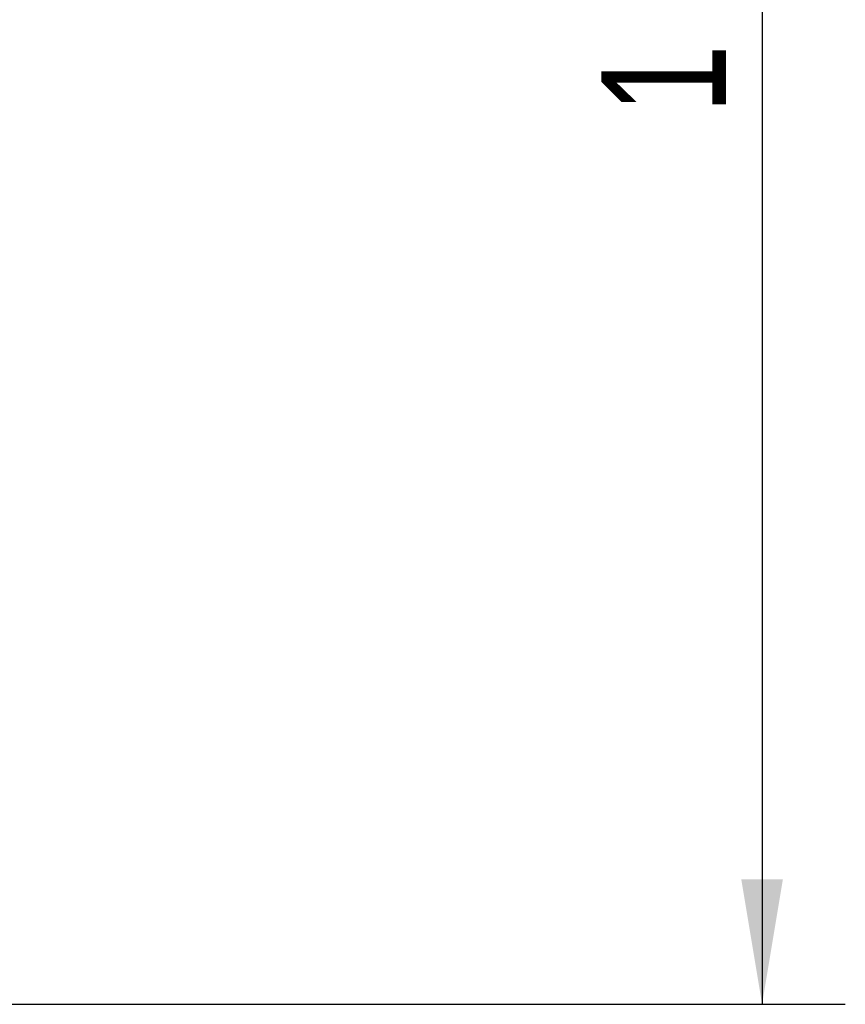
# Model space of a CAD drawing. Header units: millimetres. Extents: x 0 to 420, y 0 to 297.
# Tile 30 of 80: x 166 to 186, y 194 to 218. Entities that reach past the tile are written whole.
import ezdxf

# ---------------------------------------------------------------- set-up
doc = ezdxf.new("R2010")
doc.units = ezdxf.units.MM
doc.layers.add('CARTIGLIO', color=140, linetype='Continuous')
doc.styles.add('SLDTEXTSTYLE3', font='TXT', dxfattribs={"width": 0.75})
doc.dimstyles.new('SLDDIMSTYLE0', dxfattribs={"dimtxt": 3, "dimasz": 3, "dimexe": 0, "dimexo": 0.0625, "dimgap": 0.75, "dimtad": 1, "dimdec": 0, "dimlfac": 20, "dimrnd": 1e-09, "dimzin": 12, "dimdsep": 46, "dimtxsty": 'SLDTEXTSTYLE3', "dimsah": 1, "dimcen": 0.09, "dimadec": 0, "dimazin": 3, "dimtfac": 1, "dimtdec": 3, "dimtofl": 0, "dimtmove": 0, "dimatfit": 3, "dimfxl": 0, "dimfrac": 2, "dimtolj": 1, "dimtzin": 12, "dimarcsym": 0})

# ---------------------------------------------------------------- blocks, each defined once
blk = doc.blocks.new('_D')
at = {"layer": 'CARTIGLIO'}
for p, q in [((171.987, 239.473), (185.958, 239.473)), ((183.958, 239.473), (183.958, 194.481)), ((160.677, 194.481), (185.958, 194.481))]:
    blk.add_line(p, q, dxfattribs=at)
for points in [[(183.958, 239.473), (183.458, 236.473), (184.458, 236.473)], [(183.958, 194.481), (184.458, 197.481), (183.458, 197.481)]]:
    blk.add_solid(points, dxfattribs=at)
at = {"layer": 'CARTIGLIO', "insert": (180.091, 215.869), "char_height": 3, "attachment_point": 1, "rotation": 90, "style": 'SLDTEXTSTYLE3'}
blk.add_mtext('1', dxfattribs=at)

msp = doc.modelspace()

# ---------------------------------------------------------------- dimensions: what is measured, and where the dimension line sits
at = {"layer": 'CARTIGLIO'}
dim = msp.add_linear_dim(base=(183.958, 194.4807), p1=(169.98652, 239.47329), p2=(158.67652, 194.4807), angle=90, dimstyle='SLDDIMSTYLE0', dxfattribs=at)
dim.commit()
dim.dimension.update_dxf_attribs({"geometry": '_D', "text_midpoint": (183.958, 216.977), "dimtype": 160})

doc.saveas('drawing.dxf')
